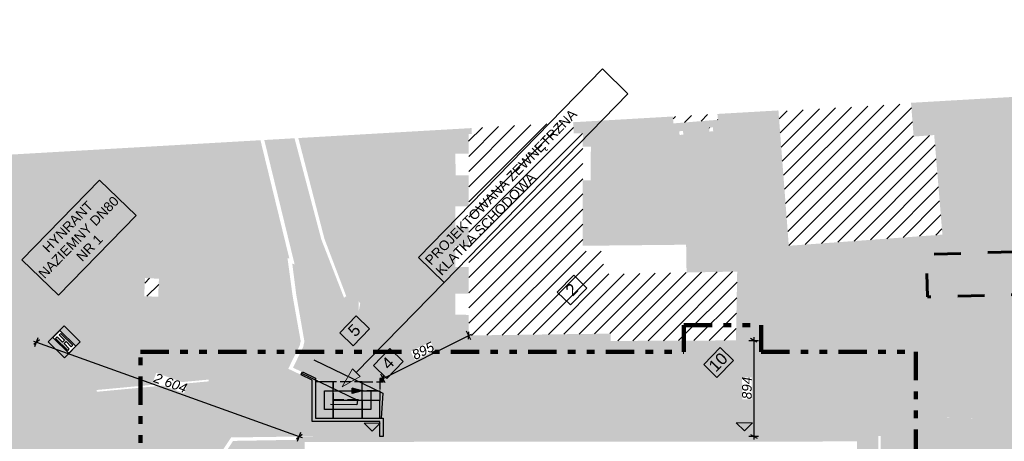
# Model space of a CAD drawing. Header units: metres. Extents: x -95 to 251, y -129 to 218.
# Tile 3 of 4: x -18 to 74, y 16 to 55. Entities that reach past the tile are written whole.
import ezdxf
from ezdxf.xclip import XClip

# ---------------------------------------------------------------- set-up
doc = ezdxf.new("R2010")
doc.units = ezdxf.units.M
doc.header["$LTSCALE"] = 0.01
doc.header["$MEASUREMENT"] = 0
doc.header["$XCLIPFRAME"] = 0
for name, pattern in [('Krawędzie ukryte', [135, 100, -35]), ('Przerywana długa', [500, 250, -250]), ('Przerywana potrójnie', [723.19442, 264.583325, -105.833328, 70.555556, -105.833328, 70.555556, -105.833328]), ('Wipeout_Contour', [100, 0, -100])]:
    doc.linetypes.add(name, pattern=pattern)
for name, color, linetype in [('0_MDCP z klauzulą', 7, 'Continuous'), ('2_hydranty.PZT', 7, 'Continuous'), ('3_budynki.PZT', 7, 'Continuous'), ('3_utwardzenia.PZT', 7, 'Continuous'), ('3_wymiary.PZT', 7, 'Continuous'), ('3_zieleń.PZT', 7, 'Continuous'), ('4_opisy.PZT', 7, 'Continuous'), ('Mapa Lądowisko Bochnia_5_0', 7, 'Continuous')]:
    doc.layers.add(name, color=color, linetype=linetype)
doc.styles.add('GENERATED_STYLE_1', font='txt')
doc.styles.add('GENERATED_STYLE_2', font='txt')
doc.linetypes.add('X legenda', pattern='A,0,[1,IR_026-25_PW_PZT_PZT-01_PROJEKT ZAGOSPODAROWANIA TERENU(R00)_2025.09.301.Shx,S=1.984127,R=0,X=0,Y=0],-250,0', length=250)
doc.dimstyles.new('GENERATED_STYLE__1', dxfattribs={"dimtxt": 0.9, "dimasz": 0.458937, "dimexe": 0.18, "dimexo": 0.02, "dimgap": 0.09, "dimtad": 1, "dimdec": 0, "dimlfac": 100, "dimzin": 0, "dimdsep": 46, "dimtxsty": 'GENERATED_STYLE_1', "dimblk": 'ARROWHEAD_2', "dimblk1": 'ARROWHEAD_2', "dimblk2": 'ARROWHEAD_2', "dimcen": 0.09, "dimclrd": 1, "dimclre": 1, "dimclrt": 1, "dimadec": 1, "dimazin": 0, "dimtfac": 1, "dimtdec": 4, "dimtmove": 0, "dimatfit": 3, "dimfxl": 0, "dimtolj": 1, "dimtzin": 0, "dimarcsym": 0})
picture_1 = doc.add_image_def('image1.tif', size_in_pixel=(6614, 4961))
pattern_1 = [(45, (0, 0), (-0.707107, 0.707107), [])]

# ---------------------------------------------------------------- blocks, each defined once
blk = doc.blocks.new('Rysunek_1_5', base_point=(78.118, 44.483))
at = {"layer": 'Mapa Lądowisko Bochnia_5_0', "color": 9, "lineweight": 0}
image = blk.add_image(picture_1, insert=(55.671, -129.073), size_in_units=(279.993, 210.016), rotation=45.7581, dxfattribs=at)
image.set_boundary_path([(-0.5, -0.5), (6613.5, 4960.5)])
blk = doc.blocks.new('*D5')
at = {"layer": '3_wymiary.PZT', "color": 1, "linetype": 'Continuous', "lineweight": 30}
for p, q in [((24.022, 25.09), (23.615, 25.899)), ((23.798, 25.146), (23.838, 25.842)), ((15.824, 21.469), (23.818, 25.494)), ((23.818, 25.494), (24.082, 25.627)), ((15.56, 21.336), (15.824, 21.469)), ((16.027, 21.064), (15.62, 21.873)), ((15.843, 21.817), (15.804, 21.12))]:
    blk.add_line(p, q, dxfattribs=at)
at = {"color": 254, "linetype": 'Wipeout_Contour', "lineweight": 0, "ltscale": 123.932818}
blk.add_wipeout([(18.825, 23.181), (20.655, 24.103), (20.25, 24.907), (18.42, 23.985)], dxfattribs=at).dxf.layer = '3_wymiary.PZT'
at = {"layer": '3_wymiary.PZT', "color": 1, "lineweight": 30, "insert": (18.825, 23.181), "char_height": 0.9, "attachment_point": 7, "rotation": 26.72629, "style": 'GENERATED_STYLE_1'}
blk.add_mtext('\\A1;{\\pql;\\fArial|b0|i1|c238|p38;895}', dxfattribs=at)
blk = doc.blocks.new('ARROWHEAD_2')
at = {"color": 0, "linetype": 'Continuous', "lineweight": 0}
for p, q in [((0, 0), (-1, 0)), ((-0.38, -0.66), (0.38, 0.66))]:
    blk.add_line(p, q, dxfattribs=at)
blk = doc.blocks.new('*D6')
at = {"layer": '3_wymiary.PZT', "color": 1, "linetype": 'Continuous', "lineweight": 30}
for p, q in [((-16.774, 24.976), (-16.496, 24.876)), ((-16.23, 25.101), (-16.762, 24.651)), ((-16.649, 24.45), (-16.343, 25.302)), ((-16.496, 24.876), (8.01, 16.065)), ((7.744, 15.84), (8.276, 16.29)), ((7.857, 15.639), (8.163, 16.491)), ((8.01, 16.065), (8.288, 15.965))]:
    blk.add_line(p, q, dxfattribs=at)
at = {"color": 254, "linetype": 'Wipeout_Contour', "lineweight": 0, "ltscale": 85.992924}
blk.add_wipeout([(-5.63, 21.161), (-2.734, 20.119), (-2.43, 20.966), (-5.326, 22.007)], dxfattribs=at).dxf.layer = '3_wymiary.PZT'
at = {"layer": '3_wymiary.PZT', "color": 1, "lineweight": 30, "insert": (-5.63, 21.161), "char_height": 0.9, "attachment_point": 7, "rotation": 340.22517, "style": 'GENERATED_STYLE_1'}
blk.add_mtext('\\A1;{\\pql;\\fArial|b0|i1|c238|p38;2\xa0604}', dxfattribs=at)
blk = doc.blocks.new('*D8')
at = {"layer": '3_wymiary.PZT', "color": 1, "linetype": 'Continuous', "lineweight": 30}
for p, q in [((49.944, 25.034), (50.85, 25.035)), ((50.699, 24.861), (50.095, 25.209)), ((50.397, 25.33), (50.397, 25.035)), ((50.397, 25.035), (50.405, 16.099)), ((49.952, 16.099), (50.858, 16.1)), ((50.103, 16.273), (50.707, 15.925)), ((50.405, 16.099), (50.405, 15.804))]:
    blk.add_line(p, q, dxfattribs=at)
at = {"color": 254, "linetype": 'Wipeout_Contour', "lineweight": 0, "ltscale": 215.435768}
blk.add_wipeout([(50.222, 19.542), (50.22, 21.591), (49.32, 21.59), (49.322, 19.542)], dxfattribs=at).dxf.layer = '3_wymiary.PZT'
at = {"layer": '3_wymiary.PZT', "color": 1, "lineweight": 30, "insert": (50.222, 19.542), "char_height": 0.9, "attachment_point": 7, "rotation": 90.05195, "style": 'GENERATED_STYLE_1'}
blk.add_mtext('\\A1;{\\pql;\\fArial|b0|i1|c238|p38;894}', dxfattribs=at)

msp = doc.modelspace()

# ---------------------------------------------------------------- hatches: boundary and pattern name
at = {"layer": '2_hydranty.PZT', "linetype": 'Continuous', "lineweight": 0}
msp.add_hatch(color=1, dxfattribs=at).paths.add_polyline_path([(-13.926, 26.383), (-15.397, 24.885), (-13.899, 23.414), (-12.427, 24.912)])
at = {"layer": '3_budynki.PZT', "linetype": 'Continuous', "lineweight": 9}
h = msp.add_hatch(dxfattribs=at)
h.set_pattern_fill('PZT_oznaczenia_budynków__5C', style=0, pattern_type=2)
h.set_pattern_definition(pattern_1)
h.paths.add_polyline_path([(52.708, 46.402), (53.67, 33.859), (67.998, 34.897), (67.232, 44.186), (65.317, 44.041), (65.075, 47.12)])
h = msp.add_hatch(dxfattribs=at)
h.set_pattern_fill('PZT_oznaczenia_budynków__5C', style=0, pattern_type=2)
h.set_pattern_definition(pattern_1)
h.paths.add_polyline_path([(42.852, 45.915), (47.008, 46.154), (47.066, 45.61), (42.912, 45.272)])
h = msp.add_hatch(dxfattribs=at)
h.set_pattern_fill('PZT_oznaczenia_budynków__5C', style=0, pattern_type=2)
h.set_pattern_definition(pattern_1)
h.paths.add_polyline_path([(24.088, 44.836), (24.107, 44.28), (23.81, 44.276), (23.818, 25.494), (37.04, 25.669), (37.056, 24.983), (48.741, 25.033), (48.858, 31.455), (36.387, 31.219), (36.373, 33.354), (34.442, 33.35), (34.46, 44.332), (33.611, 44.335), (33.551, 45.38)])
h = msp.add_hatch(dxfattribs=at)
h.set_pattern_fill('PZT_oznaczenia_budynków__5C', style=0, pattern_type=2)
h.set_pattern_definition(pattern_1)
h.paths.add_polyline_path([(43.448, 44.535), (43.798, 44.576), (43.838, 44.23), (43.488, 44.19)])
h = msp.add_hatch(dxfattribs=at)
h.set_pattern_fill('PZT_oznaczenia_budynków__5C', style=0, pattern_type=2)
h.set_pattern_definition(pattern_1)
h.paths.add_polyline_path([(46.239, 44.87), (46.587, 44.903), (46.622, 44.544), (46.274, 44.51)])
h = msp.add_hatch(dxfattribs=at)
h.set_pattern_fill('PZT_oznaczenia_budynków__5C', style=0, pattern_type=2)
h.set_pattern_definition(pattern_1)
h.paths.add_polyline_path([(-6.453, 29.16), (-6.378, 30.844), (-5.077, 30.786), (-5.151, 29.102)])
at = {"layer": '3_budynki.PZT', "linetype": 'Continuous', "lineweight": 0}
for points in [[(9.524, 21.479), (9.524, 17.769), (15.824, 17.769), (15.824, 16.068), (15.524, 16.068), (15.524, 17.469), (9.224, 17.469), (9.224, 21.319), (8.186, 21.827), (8.314, 22.098), (9.524, 21.525)], [(11.174, 21.169), (9.524, 21.169), (9.524, 17.769), (11.174, 17.769)], [(11.174, 19.519), (13.874, 19.519), (13.874, 21.169), (11.174, 21.169)], [(15.824, 21.469), (15.524, 21.469), (15.524, 21.169), (15.824, 21.169)], [(13.874, 20.319), (15.524, 20.319), (15.524, 19.419), (13.874, 19.419)], [(13.874, 19.419), (11.174, 19.419), (11.174, 17.769), (13.874, 17.769)], [(15.524, 19.419), (13.874, 19.419), (13.874, 17.769), (15.524, 17.769)]]:
    msp.add_hatch(color=255, dxfattribs=at).paths.add_polyline_path(points)
h = msp.add_hatch(color=7, dxfattribs=at)
h.paths.add_polyline_path([(7.758, 16.068), (7.753, 15.763), (8.008, 15.762), (7.984, -8.256), (7.734, -8.256), (7.734, -8.606), (8.036, -8.597), (35.716, -8.59), (35.722, 9.403), (46.712, 9.446), (46.742, -8.583), (60.49, -8.66), (60.578, 3.542), (61.928, 3.553), (61.929, 6.721), (60.549, 6.766), (60.519, 16.108), (8.01, 16.065)])
h.paths.add_polyline_path([(35.216, -8.09), (35.223, 9.901), (47.211, 9.948), (47.241, -8.086), (59.994, -8.158), (60.081, 4.038), (61.428, 4.049), (61.429, 6.237), (60.051, 6.282), (60.021, 15.608), (8.508, 15.566), (8.483, -8.097)], flags=0)
at = {"layer": '3_utwardzenia.PZT', "linetype": 'Continuous', "lineweight": 0}
h = msp.add_hatch(color=254, dxfattribs=at)
h.paths.add_polyline_path([(-29.848, 8.648), (-29.346, 8.695), (-29.346, 7.81), (-26.696, 7.673), (-22.895, 7.599), (-21.82, 7.731), (-20.61, 8.124), (-19.738, 8.563), (-19.157, 8.882), (-18.028, 9.77), (-12.145, 15.646), (-9.866, 17.755), (-8.693, 18.432), (-7.683, 18.818), (-6.312, 19.18), (1.45, 19.309), (2.944, 19.788), (7.071, 22.348), (13.388, 19.337), (13.359, 19.071), (10.922, 19.091), (10.93, 18.935), (10.3, 18.939), (10.322, 17.631), (9.967, 17.632), (10.01, 16.063), (7.734, 16.091), (7.162, 16.631), (1.366, 16.654), (0.572, 16.463), (-0.419, 16.088), (-0.917, 15.701), (-1.404, 15.106), (-1.74, 14.357), (-1.916, 13.607), (-1.91, 8.486), (-1.868, 7.783), (-1.707, 7.113), (-1.364, 6.64), (-0.89, 6.157), (-0.272, 5.757), (0.254, 5.663), (0.585, 5.671), (7.988, 5.834), (7.996, 3.747), (0.588, 3.767), (0.249, 3.768), (-0.429, 3.496), (-1.1, 3.014), (-1.495, 2.492), (-1.786, 1.881), (-1.88, -10.046), (-1.799, -11.221), (-1.555, -12.362), (-1.19, -13.316), (-0.713, -14.147), (0.326, -15.505), (1.311, -16.526), (2.527, -17.395), (4.088, -18.06), (5.869, -18.399), (8.06, -18.426), (7.734, -8.606), (16.366, -8.601), (16.368, -11.452), (18.532, -11.451), (18.532, -10.431), (21.612, -10.445), (21.601, -11.44), (23.962, -11.465), (23.972, -10.455), (34.701, -10.502), (34.712, -8.59), (42.405, -8.739), (44.115, -8.73), (45.518, -8.564), (46.742, -8.583), (47.368, -8.587), (52.818, -8.617), (52.864, -10.498), (55.241, -10.463), (61.629, -10.496), (61.631, -10.196), (67.141, -8.28), (71.21, -6.832), (71.432, -6.627), (71.523, -6.365), (71.557, -5.785), (71.445, -5.483), (71.233, -5.268), (66.534, -3.379), (67.068, 17.831), (71.662, 17.768), (71.999, 17.886), (72.165, 18.233), (72.185, 19.171), (72.239, 21.546), (72.157, 23.174), (71.837, 24.277), (71.532, 24.895), (70.555, 26.014), (69.392, 26.826), (68.034, 27.395), (66.829, 27.621), (65.853, 27.606), (64.98, 27.298), (63.863, 26.752), (62.475, 25.843), (61.279, 24.788), (59.934, 23.503), (58.941, 22.562), (57.965, 21.375), (57.377, 20.328), (57.021, 18.76), (55.516, 19.222), (55.212, 18.065), (54.817, 18.017), (33.138, 17.856), (27.808, 17.847), (24.389, 17.84), (10.202, 24.757), (10.757, 25.184), (13.544, 27.717), (13.697, 28.446), (12.961, 29.767), (12.134, 44.148), (18.147, 44.494), (19.747, 42.314), (20.526, 28.057), (21.132, 26.108), (21.86, 25.117), (22.43, 24.612), (23.285, 24.108), (24.354, 23.837), (32.085, 23.835), (47.887, 23.756), (48.741, 25.033), (48.858, 31.455), (44.135, 31.364), (44.094, 33.958), (34.435, 33.859), (34.453, 39.959), (35.202, 39.958), (35.206, 43.099), (34.458, 43.1), (34.46, 44.332), (33.611, 44.335), (33.551, 45.38), (42.852, 45.915), (42.912, 45.272), (47.066, 45.61), (47.008, 46.154), (50.152, 46.334), (51.466, 34.806), (51.902, 33.935), (52.646, 33.251), (53.571, 32.839), (54.682, 32.734), (74.339, 33.286), (90.34, 33.644), (102.138, 33.963), (103.339, 34.078), (104.34, 34.331), (105.359, 34.805), (106.208, 35.304), (106.915, 35.886), (107.605, 36.595), (108.183, 37.289), (108.506, 37.993), (108.637, 38.43), (108.749, 39.418), (108.722, 41.454), (108.681, 41.857), (108.666, 42.486), (106.568, 48.186), (106.286, 49.172), (106.227, 49.559), (107.221, 49.616), (115.203, 50.284), (115.269, 38.264), (115.499, 25.236), (115.411, 22.261), (115.071, 18.576), (114.89, 17.258), (112.812, 7.069), (110.755, -3.019), (106.516, -23.748), (102.723, -42.305), (101.7, -46.996), (95.424, -46.821), (99.365, -26.848), (98.152, -25.519), (96.075, -24.761), (95.76, -24.68), (93.73, -34.298), (91.281, -34.232), (91.234, -35.928), (93.337, -35.985), (91.002, -46.472), (91.491, -46.579), (91.462, -46.711), (89.539, -46.657), (90.973, -36.015), (86.955, -36.255), (86.907, -33.993), (86.904, -31.617), (86.473, -31.626), (86.251, -23.626), (84.423, -23.542), (84.418, -23.305), (70.639, -23.565), (69.445, -23.635), (69.458, -29.436), (70.651, -29.433), (70.658, -32.532), (66.801, -32.561), (66.777, -29.408), (65.137, -29.42), (65.161, -32.574), (64.259, -32.581), (64.095, -29.295), (59.019, -29.376), (58.892, -26.224), (53.094, -26.272), (53.165, -29.482), (47.946, -29.508), (47.963, -30.203), (46.909, -30.229), (47.039, -35.524), (48.093, -35.498), (48.284, -43.28), (64.447, -43.037), (64.438, -42.889), (67.267, -42.914), (67.249, -45.838), (67.606, -45.84), (67.624, -42.917), (74.028, -42.974), (74.144, -46.229), (-20.379, -43.596), (-26.073, -43.437), (-29.469, -40.037), (-29.528, -26.634), (-27.82, -26.458), (-27.789, -26.757), (-26.57, -27.344), (-11.184, -27.232), (-4.746, -25.637), (1.401, -25.287), (9.853, -25.123), (9.968, -25.105), (9.878, -26.644), (10.072, -31.245), (8.043, -31.519), (8.524, -34.378), (9.657, -35.687), (10.092, -36.005), (11.7, -36.805), (13.6, -37.163), (16.175, -37.2), (19.318, -36.884), (25.405, -36.198), (28.265, -35.723), (27.522, -28.865), (27.492, -27.59), (27.124, -22.337), (35.29, -21.661), (35.309, -22.043), (41.315, -21.611), (42.359, -21.987), (43.835, -21.303), (50.706, -20.512), (52.315, -20.279), (53.409, -19.599), (53.772, -18.711), (53.764, -18.046), (73.723, -16.02), (80.151, -16.498), (96.566, -18.552), (96.529, -19.236), (96.831, -19.274), (96.85, -18.978), (99.105, -18.457), (99.766, -18.123), (100.369, -17.776), (100.942, -17.231), (101.354, -16.618), (104.182, -2.868), (104.297, -1.839), (104.258, -1.127), (104.036, -0.423), (103.731, 0.153), (103.099, 0.951), (102.39, 1.571), (98.293, 1.75), (98.409, 6.942), (103.545, 7.272), (104.825, 7.324), (105.346, 7.56), (105.907, 7.912), (106.391, 8.593), (106.498, 9.094), (107.637, 14.412), (108.582, 22.004), (108.65, 22.819), (108.474, 23.885), (108.108, 24.813), (107.616, 25.641), (106.856, 26.423), (106.048, 27.084), (104.273, 28.171), (85.234, 28.315), (81.964, 28.026), (80.854, 26.793), (79.921, 25.629), (79.149, 24.392), (78.71, 22.966), (78.554, 21.455), (78.448, 13.439), (78.391, -1.243), (78.208, -7.488), (78.255, -8.51), (78.539, -8.944), (79.069, -9.29), (80.171, -9.39), (80.474, -9.395), (81.851, -9.415), (81.797, -12.308), (78.168, -12.177), (78.244, -15.268), (72.861, -15.191), (63.13, -15.15), (54.354, -15.16), (52.834, -17.266), (29.475, -19.725), (8.074, -22.063), (8.108, -21.001), (5.523, -20.899), (4.019, -20.684), (2.465, -20.14), (0.863, -19.361), (-0.628, -18.213), (-1.65, -17.186), (-2.42, -16.242), (-3.212, -14.893), (-3.695, -13.768), (-4.156, -12.5), (-4.388, -11.457), (-4.421, 8.482), (-4.423, 9.903), (-4.613, 10.943), (-4.941, 11.876), (-5.47, 12.769), (-5.722, 13.142), (-5.94, 13.442), (-6.259, 13.803), (-6.467, 13.951), (-6.734, 14.045), (-7.114, 14.136), (-7.705, 14.184), (-8.351, 14.167), (-8.944, 14.089), (-9.974, 13.745), (-10.871, 13.244), (-16.336, 7.868), (-17.8, 6.713), (-19.246, 5.914), (-21.162, 5.286), (-22.942, 5.088), (-26.962, 5.197), (-29.269, 5.209), (-29.161, 4.471), (-29.81, 4.465)])
h.paths.add_polyline_path([(43.488, 44.19), (43.838, 44.23), (43.798, 44.576), (43.448, 44.535)], flags=0)
h.paths.add_polyline_path([(46.274, 44.51), (46.622, 44.544), (46.587, 44.903), (46.239, 44.87)], flags=0)
h.paths.add_polyline_path([(-26.278, -32.056), (-26.186, -35.549), (-11.478, -35.617), (-11.38, -32.76), (-11.091, -32.775), (-11.21, -35.88), (-26.443, -35.798), (-26.528, -32.063)], flags=0)
for color, points in [(9, [(68.698, 47.401), (69.629, 35.081), (69.881, 34.795), (73.021, 34.802), (74.091, 34.804), (87.78, 35.215), (104.067, 35.728), (103.776, 49.423), (106.227, 49.559), (106.286, 49.172), (106.568, 48.186), (108.666, 42.486), (108.681, 41.857), (108.722, 41.454), (108.749, 39.418), (108.637, 38.43), (108.506, 37.993), (108.183, 37.289), (107.605, 36.595), (106.915, 35.886), (106.208, 35.304), (105.359, 34.805), (104.34, 34.331), (103.339, 34.078), (102.138, 33.963), (90.34, 33.644), (81.801, 33.404), (74.339, 33.286), (54.682, 32.734), (53.571, 32.839), (52.646, 33.251), (51.902, 33.935), (51.466, 34.806), (50.152, 46.334), (52.703, 46.481), (53.67, 33.859), (67.998, 34.897), (67.232, 44.186), (65.317, 44.041), (65.069, 47.192)]), (9, [(18.147, 44.494), (19.747, 42.314), (20.526, 28.057), (21.132, 26.108), (21.86, 25.117), (22.43, 24.612), (23.285, 24.108), (24.354, 23.837), (47.887, 23.756), (48.741, 25.033), (37.056, 24.983), (37.04, 25.669), (23.818, 25.494), (23.818, 27.415), (22.553, 27.432), (22.578, 29.406), (23.817, 29.39), (23.816, 31.872), (22.562, 31.882), (22.573, 33.827), (23.815, 33.82), (23.814, 35.586), (22.573, 35.574), (22.577, 37.54), (23.813, 37.538), (23.812, 40.42), (22.592, 40.419), (22.574, 42.449), (23.811, 42.46), (23.81, 44.276), (24.107, 44.28), (24.094, 44.836)]), (9, [(4.748, 43.723), (7.568, 43.886), (10.072, 34.435), (12.184, 29.012), (12.394, 29.158), (12.961, 29.767), (13.544, 28.721), (13.544, 27.717), (10.757, 25.184), (10.202, 24.757), (24.389, 17.84), (27.808, 17.847), (33.138, 17.856), (54.817, 18.017), (55.212, 18.065), (55.516, 19.222), (57.021, 18.76), (56.613, 17.411), (56.711, 16.105), (50.363, 16.099), (10.01, 16.063), (9.967, 17.632), (10.322, 17.631), (10.3, 18.939), (10.93, 18.935), (13.495, 18.919), (13.559, 19.531), (7.427, 22.492), (8.386, 24.45), (8.49, 24.939), (7.727, 29.325), (7.356, 32.203), (7.577, 32.128)]), (254, [(-29.954, 20.345), (-27.785, 20.381), (-16.731, 20.521), (-18.343, 37.639), (-17.197, 40.038), (-13.873, 39.004), (-14.026, 38.526), (-12.515, 38.041), (-11.702, 40.57), (-13.214, 41.055), (-16.325, 41.854), (-16.005, 42.53), (-20.509, 42.271), (-20.771, 41.727), (-25.676, 41.027), (-25.763, 41.969), (-26.652, 41.918), (-27.266, 41.173), (-26.003, 27.44), (-24.491, 27.554), (-24.657, 26.869), (-25.278, 26.167), (-25.97, 25.573), (-26.775, 25.151), (-29.996, 24.902)]), (9, [(57.021, 18.76), (57.377, 20.328), (57.965, 21.375), (58.875, 20.963), (60.935, 20.211), (68.81, 19.941), (72.239, 21.546), (72.185, 19.171), (72.165, 18.233), (71.999, 17.886), (71.662, 17.768), (69.191, 17.806), (67.068, 17.831), (66.534, -3.379), (71.233, -5.268), (71.445, -5.483), (71.557, -5.785), (71.523, -6.365), (71.432, -6.627), (71.21, -6.832), (67.141, -8.28), (61.631, -10.196), (61.551, -8.46), (61.643, -8.486), (64.797, -7.333), (65.105, 3.562), (61.928, 3.553), (61.929, 6.721), (65.166, 6.6), (65.251, 18.016), (62.154, 18.046), (62.235, 16.114), (62.038, 16.107), (62.017, 16.107), (62.076, 11.588), (60.534, 11.578), (60.519, 16.108), (60.412, 17.913), (58.004, 18.766)])]:
    msp.add_hatch(color=color, dxfattribs=at).paths.add_polyline_path(points)
at = {"layer": '3_zieleń.PZT', "linetype": 'Continuous', "lineweight": 0}
for points in [[(68.698, 47.401), (69.629, 35.081), (69.881, 34.795), (74.091, 34.804), (87.78, 35.215), (104.067, 35.728), (103.776, 49.423), (100.663, 49.239), (101.06, 39.64), (98.936, 39.552), (98.542, 49.117)], [(7.923, 43.906), (10.363, 34.5), (12.394, 29.158), (12.961, 29.767), (12.134, 44.148)], [(57.965, 21.375), (58.941, 22.562), (59.934, 23.503), (61.279, 24.788), (62.475, 25.843), (63.863, 26.752), (64.98, 27.298), (65.853, 27.606), (66.829, 27.621), (68.034, 27.395), (69.392, 26.826), (70.555, 26.014), (71.532, 24.895), (71.837, 24.277), (72.157, 23.174), (72.239, 21.546), (68.81, 19.941), (60.935, 20.211), (58.875, 20.963)], [(56.711, 16.105), (56.613, 17.411), (57.021, 18.76), (58.004, 18.766), (60.412, 17.913), (60.519, 16.108)], [(60.549, 6.766), (60.534, 11.37), (62.304, 11.388), (62.235, 16.114), (62.154, 18.046), (65.251, 18.016), (65.166, 6.6), (61.929, 6.721)], [(7.758, 16.068), (7.162, 16.631), (2.484, 16.658), (1.366, 16.654), (0.572, 16.463), (-0.419, 16.088), (-0.917, 15.701), (-1.404, 15.106), (-1.74, 14.357), (-1.916, 13.607), (-1.91, 8.486), (-1.868, 7.783), (-1.707, 7.113), (-1.364, 6.64), (-0.89, 6.157), (-0.272, 5.757), (0.254, 5.663), (0.245, 13.847), (1.651, 15.98)], [(0.574, 13.752), (1.84, 15.661), (7.753, 15.763), (8.008, 15.762), (8.006, 13.837), (6.504, 13.807), (6.542, 11.856), (8.004, 11.891), (7.998, 5.821), (7.988, 5.834), (0.585, 5.671)]]:
    msp.add_hatch(color=81, dxfattribs=at).paths.add_polyline_path(points)
h = msp.add_hatch(color=81, dxfattribs=at)
h.paths.add_polyline_path([(-27.785, 20.381), (-16.731, 20.521), (-18.343, 37.639), (-17.197, 40.038), (-13.873, 39.004), (-14.026, 38.526), (-12.515, 38.041), (-11.702, 40.57), (-13.214, 41.055), (-16.325, 41.854), (-16.005, 42.53), (4.391, 43.703), (7.081, 32.683), (6.913, 32.708), (7.388, 29.194), (8.142, 24.976), (8.05, 24.546), (6.981, 22.391), (7.071, 22.348), (2.944, 19.788), (1.45, 19.309), (-6.312, 19.18), (-7.683, 18.818), (-8.693, 18.432), (-9.866, 17.755), (-12.145, 15.646), (-18.028, 9.77), (-19.251, 8.808), (-20.61, 8.124), (-21.82, 7.731), (-22.895, 7.599), (-26.696, 7.673), (-29.346, 7.81), (-29.346, 8.305), (-29.29, 8.307), (-29.305, 8.807), (-29.849, 8.79), (-29.954, 20.345)])
h.paths.add_polyline_path([(-6.453, 29.16), (-6.378, 30.844), (-5.077, 30.786), (-5.151, 29.102)], flags=0)
h.paths.add_polyline_path([(-0.455, 21.378), (-0.437, 21.213), (-10.866, 20.244), (-10.881, 20.409)], flags=0)
at = {"layer": '4_opisy.PZT', "linetype": 'Continuous', "lineweight": 0}
for color, points in [(1, [(12.027, 20.692), (13.687, 21.68), (12.971, 22.378)]), (7, [(14.055, 17.313), (14.81, 16.567), (15.555, 17.321)]), (7, [(48.775, 17.344), (49.53, 16.598), (50.275, 17.353)])]:
    msp.add_hatch(color=color, dxfattribs=at).paths.add_polyline_path(points)
at = {"layer": '4_opisy.PZT', "linetype": 'Continuous', "lineweight": 30}
msp.add_hatch(color=150, dxfattribs=at).paths.add_polyline_path([(13.874, 20.344), (12.941, 20.594), (12.941, 20.094)])

# ---------------------------------------------------------------- linework, layer by layer
at = {"layer": '3_budynki.PZT', "color": 230, "linetype": 'Przerywana potrójnie', "lineweight": 100}
msp.add_lwpolyline([(-6.791, -24.369), (-6.791, 23.969), (43.88, 23.969), (43.88, 26.469), (51.078, 26.469), (51.078, 23.969), (65.519, 23.969), (65.519, -16.546), (38.646, -19.283)], close=True, dxfattribs=at)
at = {"layer": '3_budynki.PZT', "color": 7, "linetype": 'Continuous', "lineweight": 25, "flags": 128}
for points in [[(9.524, 21.479), (9.524, 17.769), (15.824, 17.769), (15.824, 16.068), (15.524, 16.068), (15.524, 17.469), (9.224, 17.469), (9.224, 21.319), (8.186, 21.827), (8.314, 22.098), (9.524, 21.525)], [(11.174, 21.169), (9.524, 21.169), (9.524, 17.769), (11.174, 17.769)], [(15.824, 21.469), (15.524, 21.469), (15.524, 21.169), (15.824, 21.169)], [(13.874, 20.319), (15.524, 20.319), (15.524, 19.419), (13.874, 19.419)], [(13.874, 19.419), (11.174, 19.419), (11.174, 17.769), (13.874, 17.769)], [(15.524, 19.419), (13.874, 19.419), (13.874, 17.769), (15.524, 17.769)]]:
    msp.add_lwpolyline(points, close=True, dxfattribs=at)
at = {"layer": '3_budynki.PZT', "color": 7, "linetype": 'Krawędzie ukryte', "lineweight": 25, "flags": 128}
msp.add_lwpolyline([(11.174, 19.519), (13.874, 19.519), (13.874, 21.169), (11.174, 21.169)], close=True, dxfattribs=at)
at = {"layer": '4_opisy.PZT', "color": 1, "linetype": 'Continuous', "lineweight": 0}
for p, q in [((12.027, 20.692), (12.971, 22.378)), ((12.971, 22.378), (13.687, 21.68)), ((12.027, 20.692), (13.687, 21.68))]:
    msp.add_line(p, q, dxfattribs=at)
at = {"layer": '4_opisy.PZT', "color": 150, "linetype": 'Continuous', "lineweight": 30}
for p, q in [((13.874, 20.344), (12.941, 20.594)), ((12.941, 20.094), (12.941, 20.594)), ((13.874, 20.344), (12.941, 20.094))]:
    msp.add_line(p, q, dxfattribs=at)
at = {"layer": '4_opisy.PZT', "color": 7, "linetype": 'Continuous', "lineweight": 0}
for p, q in [((14.055, 17.313), (15.555, 17.321)), ((14.055, 17.313), (14.81, 16.567)), ((15.555, 17.321), (14.81, 16.567)), ((48.775, 17.344), (50.275, 17.353)), ((48.775, 17.344), (49.53, 16.598)), ((50.275, 17.353), (49.53, 16.598))]:
    msp.add_line(p, q, dxfattribs=at)
at = {"layer": '4_opisy.PZT', "color": 1, "linetype": 'Continuous', "lineweight": 0, "flags": 128}
for points in [[(19.14, 32.766), (36.28, 50.366), (38.664, 48.044), (21.524, 30.444)], [(-17.851, 32.552), (-10.608, 39.989), (-7.21, 36.68), (-14.453, 29.243)]]:
    msp.add_lwpolyline(points, close=True, dxfattribs=at)
at = {"layer": '4_opisy.PZT', "color": 1, "linetype": 'Przerywana długa', "lineweight": 60, "flags": 128}
msp.add_lwpolyline([(109.148, 19.186), (109.148, 23.043, 0.412783), (102.03, 29.974), (66.618, 29.088), (66.507, 33.066), (103.013, 34.046, 0.247419), (108.797, 38.392), (109.148, 44.88), (113.179, 44.933), (113.179, 19.117)], format="xyb", close=True, dxfattribs=at)
at = {"layer": '4_opisy.PZT', "color": 7, "linetype": 'Continuous', "lineweight": 0, "flags": 128}
for points in [[(32.073, 29.545), (33.608, 31.122), (34.847, 29.916), (33.312, 28.339)], [(11.791, 25.748), (13.325, 27.324), (14.564, 26.118), (13.029, 24.542)]]:
    msp.add_lwpolyline(points, close=True, dxfattribs=at)
at = {"layer": '4_opisy.PZT', "color": 1, "linetype": 'X legenda', "lineweight": 30}
msp.add_lwpolyline([(8.159, 22.007), (13.431, 19.459), (13.387, 19.04), (10.931, 19.055)], dxfattribs=at)
at = {"layer": '4_opisy.PZT', "color": 150, "linetype": 'Continuous', "lineweight": 30, "flags": 128}
msp.add_lwpolyline([(14.699, 20.319), (14.699, 18.594), (10.349, 18.594), (10.349, 20.344), (12.941, 20.344)], dxfattribs=at)

# ---------------------------------------------------------------- block references
at = {"layer": '0_MDCP z klauzulą', "color": 250, "linetype": 'Continuous', "lineweight": 15}
ref = msp.add_blockref('Rysunek_1_5', (78.118, 44.483), dxfattribs=at)
XClip(ref).set_block_clipping_path([(55.6714299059, -129.0731638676), (251.0192717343, 71.5137601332), (100.5639149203, 218.0394092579), (-94.7839269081, 17.4524852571)])

# ---------------------------------------------------------------- texts
at = {"layer": '4_opisy.PZT', "color": 1, "linetype": 'Continuous', "lineweight": 0, "insert": (20.475, 31.815), "char_height": 0.9, "width": 24.06702, "attachment_point": 4, "rotation": 45.7581, "line_spacing_factor": 0.923713, "style": 'GENERATED_STYLE_2'}
msp.add_mtext('\\A1;{\\pql;\\fArial|b0|i0|c238|p38;PROJEKTOWANA\\fArial|b0|i0|c238|p38; ZEWNĘTRZNA KLATKA SCHODOWA}', dxfattribs=at)
at = {"layer": '4_opisy.PZT', "color": 1, "linetype": 'Continuous', "lineweight": 0, "insert": (-12.567, 34.652), "char_height": 0.9, "attachment_point": 5, "rotation": 45.7581, "line_spacing_factor": 0.9406, "style": 'GENERATED_STYLE_2'}
msp.add_mtext('\\A1;{\\pqc;\\fArial|b0|i0|c238|p38;HYNRANT \\P\\pqc;\\fArial|b0|i0|c238|p38;NAZIEMNY DN80\\P\\pqc;\\fArial|b0|i0|c238|p38;NR \\fArial|b0|i0|c238|p38;1}', dxfattribs=at)
at = {"layer": '4_opisy.PZT', "color": 7, "linetype": 'Continuous', "lineweight": 0, "char_height": 1.1, "attachment_point": 5, "rotation": 45.7581, "style": 'GENERATED_STYLE_2'}
for s, insert in [('\\A1;{\\pqc;\\fArial|b0|i0|c238|p38;2  }', (33.415, 29.774)), ('\\A1;{\\pqc;\\fArial|b0|i0|c238|p38;5\\fArial|b0|i0|c238|p38; \\fArial|b0|i0|c238|p38; }', (13.139, 25.971)), ('\\A1;{\\pqc;\\fArial|b0|i0|c238|p38;10\\fArial|b0|i0|c238|p38; \\fArial|b0|i0|c238|p38;  \\fArial|b0|i0|c238|p38; }', (47.081, 23.006))]:
    msp.add_mtext(s, dxfattribs=dict(at, insert=insert))

# ---------------------------------------------------------------- next in the draw order: dimensions: what is measured, and where the dimension line sits
at = {"layer": '3_wymiary.PZT', "color": 1, "linetype": 'Continuous', "lineweight": 30}
for base, p1, p2, angle, picture, middle, turn in [((23.818, 25.494), (15.824, 21.469), (23.818, 25.494), 26.72629, '*D5', (19.542, 24.046), 26.72629), ((50.405, 16.099), (48.741, 25.033), (48.818, 16.098), 270.05195, '*D8', (49.771, 20.571), 90.05195)]:
    dim = msp.add_linear_dim(base=base, p1=p1, p2=p2, angle=angle, dimstyle='GENERATED_STYLE__1', dxfattribs=at)
    dim.commit()
    dim.dimension.update_dxf_attribs({"geometry": picture, "text_midpoint": middle, "dimtype": 160, "text_rotation": turn})

# ---------------------------------------------------------------- next in the draw order: wipeouts: each hides what was drawn before it
at = {"color": 254, "linetype": 'Wipeout_Contour', "lineweight": 0, "ltscale": 114.150509}
msp.add_wipeout([(-14.334, 25.968), (-14.989, 25.301), (-13.491, 23.829), (-12.836, 24.497)], dxfattribs=at).dxf.layer = '2_hydranty.PZT'

# ---------------------------------------------------------------- next in the draw order: hatches: boundary and pattern name
at = {"layer": '2_hydranty.PZT', "linetype": 'Continuous', "lineweight": 0}
msp.add_hatch(color=7, dxfattribs=at).paths.add_polyline_path([(-14.235, 25.693), (-14.382, 25.543), (-13.895, 25.066), (-14.079, 24.879), (-14.566, 25.356), (-14.713, 25.207), (-13.59, 24.104), (-13.443, 24.254), (-13.929, 24.732), (-13.746, 24.919), (-13.259, 24.441), (-13.112, 24.591)])
at = {"layer": '3_budynki.PZT', "linetype": 'Continuous', "lineweight": 0}
msp.add_hatch(color=255, dxfattribs=at).paths.add_polyline_path([(13.874, 21.169), (15.524, 21.169), (15.524, 20.319), (13.874, 20.319)])

# ---------------------------------------------------------------- next in the draw order: linework, layer by layer
at = {"layer": '2_hydranty.PZT', "color": 7, "linetype": 'Continuous', "lineweight": 0}
for p, q in [((-13.926, 26.383), (-15.397, 24.885)), ((-14.334, 25.968), (-14.989, 25.301)), ((-12.836, 24.497), (-14.334, 25.968)), ((-12.427, 24.912), (-13.926, 26.383)), ((-15.397, 24.885), (-13.899, 23.414)), ((-14.989, 25.301), (-13.491, 23.829)), ((-14.566, 25.356), (-14.713, 25.207)), ((-14.713, 25.207), (-13.59, 24.104)), ((-14.079, 24.879), (-14.566, 25.356)), ((-14.235, 25.693), (-14.382, 25.543)), ((-14.382, 25.543), (-13.895, 25.066)), ((-13.112, 24.591), (-14.235, 25.693)), ((-13.895, 25.066), (-14.079, 24.879)), ((-13.929, 24.732), (-13.746, 24.919)), ((-13.899, 23.414), (-12.427, 24.912)), ((-13.746, 24.919), (-13.259, 24.441)), ((-13.443, 24.254), (-13.929, 24.732)), ((-13.59, 24.104), (-13.443, 24.254)), ((-13.491, 23.829), (-12.836, 24.497)), ((-13.259, 24.441), (-13.112, 24.591))]:
    msp.add_line(p, q, dxfattribs=at)
at = {"layer": '3_budynki.PZT', "color": 7, "linetype": 'Krawędzie ukryte', "lineweight": 25, "flags": 128}
msp.add_lwpolyline([(13.874, 21.169), (15.524, 21.169), (15.524, 20.319), (13.874, 20.319)], close=True, dxfattribs=at)
at = {"layer": '4_opisy.PZT', "color": 1, "linetype": 'Continuous', "lineweight": 30, "flags": 128}
msp.add_lwpolyline([(21.524, 30.444), (13.329, 22.029)], dxfattribs=at)
at = {"layer": '4_opisy.PZT', "color": 7, "linetype": 'Continuous', "lineweight": 0, "flags": 128}
for points in [[(14.925, 22.696), (16.46, 24.272), (17.698, 23.066), (16.163, 21.49)], [(45.733, 22.783), (47.268, 24.359), (48.506, 23.153), (46.971, 21.577)]]:
    msp.add_lwpolyline(points, close=True, dxfattribs=at)
at = {"layer": '4_opisy.PZT', "color": 1, "linetype": 'X legenda', "lineweight": 30}
msp.add_lwpolyline([(9.358, 23.222), (15.814, 20.121), (15.646, 17.769)], dxfattribs=at)

# ---------------------------------------------------------------- next in the draw order: texts
at = {"layer": '4_opisy.PZT', "color": 7, "linetype": 'Continuous', "lineweight": 0, "insert": (16.266, 22.924), "char_height": 1.1, "attachment_point": 5, "rotation": 45.7581, "style": 'GENERATED_STYLE_2'}
msp.add_mtext('\\A1;{\\pqc;\\fArial|b0|i0|c238|p38;4 }', dxfattribs=at)

# ---------------------------------------------------------------- next in the draw order: dimensions: what is measured, and where the dimension line sits
at = {"layer": '3_wymiary.PZT', "color": 1, "linetype": 'Continuous', "lineweight": 30}
dim = msp.add_linear_dim(base=(8.01, 16.065), p1=(-16.496, 24.876), p2=(8.01, 16.065), angle=340.22517, dimstyle='GENERATED_STYLE__1', dxfattribs=at)
dim.commit()
dim.dimension.update_dxf_attribs({"geometry": '*D6', "text_midpoint": (-4.023, 21.061), "dimtype": 160, "text_rotation": 340.22517})

doc.saveas('drawing.dxf')
